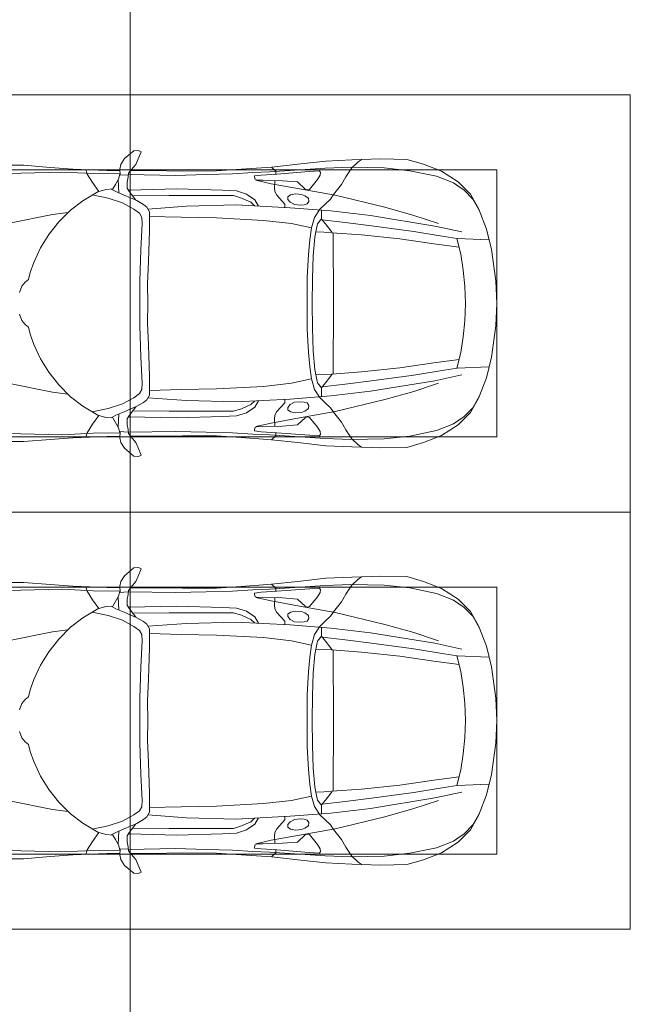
# Model space of a CAD drawing. Header units: millimetres. Extents: x -32229 to 169101, y -13689 to 125138.
# Tile 128 of 256: x 27272 to 30935, y 104150 to 110050. Entities that reach past the tile are written whole.
import ezdxf

# ---------------------------------------------------------------- set-up
doc = ezdxf.new("R2010")
doc.units = ezdxf.units.MM
for name, color, linetype, lineweight in [('A-DETL-GENF-OTLN', 7, 'Continuous', 18), ('A-FLOR-____-OTLN', 7, 'Continuous', 18), ('C-PRKG-____-OTLN', 7, 'Continuous', 18)]:
    doc.layers.add(name, color=color, linetype=linetype, lineweight=lineweight)

# ---------------------------------------------------------------- blocks, each defined once
blk = doc.blocks.new('АР_Машиноместо - 4900x2400_М__5300х2500_-3113489--01 ЭМ')
at = {"layer": 'A-DETL-GENF-OTLN', "color": 253, "lineweight": 13, "true_color": 0xaaaaaa}
for p, q in [((1114.6, 4493), (927, 4466.6)), ((1250, 4500), (1114.6, 4493)), ((1250, 4500), (1385.4, 4493)), ((1385.4, 4493), (1573, 4466.6)), ((804.4, 4436.7), (686, 4391.6)), ((927, 4466.6), (804.4, 4436.7)), ((861.2, 4260.3), (869.3, 4451.1)), ((1573, 4466.6), (1695.6, 4436.7)), ((1638.8, 4260.3), (1630.7, 4451.1)), ((1695.6, 4436.7), (1814, 4391.6)), ((686, 4391.6), (596.3, 4340.6)), ((1814, 4391.6), (1903.7, 4340.6)), ((596.3, 4340.6), (522.5, 4267.9)), ((1250, 4312), (1146, 4306.7)), ((1250, 4312), (1354, 4306.7)), ((1903.7, 4340.6), (1977.5, 4267.9)), ((522.5, 4267.9), (458.6, 4167)), ((955.5, 4283.9), (861, 4259.4)), ((914, 4272.5), (893.6, 4121.6)), ((1050.4, 4297.3), (955.5, 4283.9)), ((1146, 4306.7), (1050.4, 4297.3)), ((1354, 4306.7), (1449.6, 4297.3)), ((1449.6, 4297.3), (1544.5, 4283.9)), ((1544.5, 4283.9), (1639, 4259.4)), ((1586, 4272.5), (1606.4, 4121.6)), ((1977.5, 4267.9), (2041.4, 4167)), ((458.6, 4167), (416.4, 4059.2)), ((2041.4, 4167), (2083.6, 4059.2)), ((893.6, 4121.6), (863.9, 3917.5)), ((1606.4, 4121.6), (1636.1, 3917.5)), ((416.4, 4059.2), (387.4, 3958.4)), ((2083.6, 4059.2), (2112.6, 3958.4)), ((387.4, 3958.4), (384, 3802.9)), ((2112.6, 3958.4), (2116, 3802.9)), ((863.9, 3917.5), (840.1, 3687.8)), ((1636.1, 3917.5), (1659.9, 3687.8)), ((384, 3802.9), (390.2, 3630)), ((2116, 3802.9), (2109.8, 3630)), ((403.8, 3665.5), (388.1, 3688.4)), ((438.6, 3629.8), (403.8, 3665.5)), ((840.1, 3687.8), (826.6, 3509.6)), ((1659.9, 3687.8), (1673.4, 3509.6)), ((2061.4, 3629.8), (2096.2, 3665.5)), ((2096.2, 3665.5), (2111.9, 3688.4)), ((390.2, 3630), (397.1, 3474.2)), ((491.4, 3594.2), (438.6, 3629.8)), ((2008.6, 3594.2), (2061.4, 3629.8)), ((2109.8, 3630), (2102.9, 3474.2)), ((537.9, 3567), (491.4, 3594.2)), ((598.3, 3518.6), (537.9, 3567)), ((1901.7, 3518.6), (1962.1, 3567)), ((1962.1, 3567), (2008.6, 3594.2)), ((624.9, 3501.2), (598.3, 3518.6)), ((654.7, 3470.4), (624.9, 3501.2)), ((676.4, 3260.1), (695.7, 3502.8)), ((773.2, 3472.4), (825.6, 3512.1)), ((825.6, 3512.1), (821, 3413)), ((1250, 3520.1), (827.2, 3517.2)), ((1250, 3520.1), (1672.8, 3517.2)), ((1674.4, 3512.1), (1679, 3413)), ((1726.8, 3472.4), (1674.4, 3512.1)), ((1823.6, 3260.1), (1804.3, 3502.8)), ((1845.3, 3470.4), (1875.1, 3501.2)), ((1875.1, 3501.2), (1901.7, 3518.6)), ((397.1, 3474.2), (415.7, 3305.9)), ((456.6, 3434.5), (466.2, 3441.1)), ((462.2, 3347.3), (456.6, 3434.5)), ((466.2, 3441.1), (481.5, 3439.1)), ((481.5, 3439.1), (508, 3422.8)), ((508, 3422.8), (566.8, 3375.1)), ((690.2, 3433.7), (654.7, 3470.4)), ((744.1, 3447.2), (691.3, 3447.2)), ((773, 3424.2), (744.1, 3447.2)), ((744.3, 3447), (773.2, 3472.4)), ((811.1, 3414.8), (773, 3424.2)), ((1688.9, 3414.8), (1727, 3424.2)), ((1755.7, 3447), (1726.8, 3472.4)), ((1727, 3424.2), (1755.7, 3447)), ((1755.7, 3447.2), (1808.7, 3447.2)), ((1809.8, 3433.7), (1845.3, 3470.4)), ((1992, 3422.8), (1933.2, 3375.1)), ((2018.5, 3439.1), (1992, 3422.8)), ((2033.8, 3441.1), (2018.5, 3439.1)), ((2043.4, 3434.5), (2033.8, 3441.1)), ((2037.8, 3347.3), (2043.4, 3434.5)), ((2102.9, 3474.2), (2084.3, 3305.9)), ((566.8, 3375.1), (569.7, 3360.7)), ((605.2, 3346.8), (620, 3369.3)), ((620, 3369.3), (638.7, 3372.5)), ((638.7, 3372.5), (654.1, 3360.7)), ((853.3, 3407.2), (811.1, 3414.8)), ((965.3, 3397.8), (853.3, 3407.2)), ((1102.5, 3394.3), (965.3, 3397.8)), ((1250, 3391.3), (1102.5, 3394.3)), ((1250, 3391.3), (1397.5, 3394.3)), ((1397.5, 3394.3), (1534.7, 3397.8)), ((1534.7, 3397.8), (1646.7, 3407.2)), ((1646.7, 3407.2), (1688.9, 3414.8)), ((1861.3, 3372.5), (1845.9, 3360.7)), ((1880, 3369.3), (1861.3, 3372.5)), ((1894.8, 3346.8), (1880, 3369.3)), ((1933.2, 3375.1), (1930.3, 3360.7)), ((415.7, 3305.9), (432.8, 3149.3)), ((474.8, 3179.9), (462.2, 3347.3)), ((564.6, 3349.7), (522.2, 3303.2)), ((569.7, 3360.7), (564.6, 3349.7)), ((593.6, 3292.5), (597.1, 3327.4)), ((597.1, 3327.4), (605.2, 3346.8)), ((654.1, 3360.7), (658.7, 3344.5)), ((661.1, 3321.2), (657.2, 3286.3)), ((658.7, 3344.5), (661.1, 3321.2)), ((1841.3, 3344.5), (1838.9, 3321.2)), ((1838.9, 3321.2), (1842.8, 3286.3)), ((1845.9, 3360.7), (1841.3, 3344.5)), ((1902.9, 3327.4), (1894.8, 3346.8)), ((1906.4, 3292.5), (1902.9, 3327.4)), ((1930.3, 3360.7), (1935.4, 3349.7)), ((1935.4, 3349.7), (1977.8, 3303.2)), ((2025.2, 3179.9), (2037.8, 3347.3)), ((2084.3, 3305.9), (2067.1, 3148.3)), ((522.2, 3303.2), (515.3, 3213.7)), ((599.8, 3262.3), (593.6, 3292.5)), ((612.1, 3245.7), (599.8, 3262.3)), ((626.8, 3246.1), (612.1, 3245.7)), ((643.2, 3259.9), (626.8, 3246.1)), ((657.2, 3286.3), (643.2, 3259.9)), ((659.3, 2936), (676.4, 3260.1)), ((1840.7, 2936), (1823.6, 3260.1)), ((1842.8, 3286.3), (1856.8, 3259.9)), ((1856.8, 3259.9), (1873.2, 3246.1)), ((1873.2, 3246.1), (1887.9, 3245.7)), ((1887.9, 3245.7), (1900.2, 3262.3)), ((1900.2, 3262.3), (1906.4, 3292.5)), ((1977.8, 3303.2), (1984.7, 3213.7)), ((515.3, 3213.7), (510.9, 3094.6)), ((654.5, 3228.1), (601.7, 3179.4)), ((674.6, 3227.6), (654.5, 3228.1)), ((1825.4, 3227.6), (1845.5, 3228.1)), ((1845.5, 3228.1), (1898.3, 3179.4)), ((1984.7, 3213.7), (1989.1, 3094.6)), ((432.8, 3149.3), (446, 2964.8)), ((456.9, 3174.2), (432.9, 3148.3)), ((475.2, 3173.5), (456.9, 3174.2)), ((480.8, 3085), (474.8, 3179.9)), ((558.4, 3165.4), (513.6, 3168)), ((579.5, 3167.7), (558.4, 3165.4)), ((601.7, 3179.4), (579.5, 3167.7)), ((1898.3, 3179.4), (1920.5, 3167.7)), ((1920.5, 3167.7), (1941.6, 3165.4)), ((1941.6, 3165.4), (1986.4, 3168)), ((2019.2, 3085), (2025.2, 3179.9)), ((2024.8, 3173.5), (2043.1, 3174.2)), ((2043.1, 3174.2), (2067.1, 3148.3)), ((2067.2, 3149.3), (2054, 2964.8)), ((485.6, 3046.1), (480.8, 3085)), ((510.9, 3094.6), (512.2, 3061.4)), ((1989.1, 3094.6), (1987.8, 3061.4)), ((2014.4, 3046.1), (2019.2, 3085)), ((504.5, 3046.6), (485.6, 3046.1)), ((512.2, 3061.4), (504.5, 3046.6)), ((643.6, 3024.6), (618.7, 2966.7)), ((665.1, 3046.1), (643.6, 3024.6)), ((1834.9, 3046.1), (1856.4, 3024.6)), ((1856.4, 3024.6), (1881.3, 2966.7)), ((1987.8, 3061.4), (1995.5, 3046.6)), ((1995.5, 3046.6), (2014.4, 3046.1)), ((446, 2964.8), (456.1, 2818.3)), ((618.7, 2966.7), (604.4, 2919.4)), ((1881.3, 2966.7), (1895.6, 2919.4)), ((2054, 2964.8), (2043.9, 2818.3)), ((604.4, 2919.4), (604.4, 2850.8)), ((667.8, 2638.3), (659.3, 2936)), ((1832.2, 2638.3), (1840.7, 2936)), ((1895.6, 2919.4), (1895.6, 2850.8)), ((604.4, 2850.8), (603.5, 2534.3)), ((1895.6, 2850.8), (1896.5, 2534.3)), ((456.1, 2818.3), (456.8, 2613.6)), ((2043.9, 2818.3), (2043.2, 2613.6)), ((456.8, 2613.6), (454.5, 2423.6)), ((684.8, 2406.5), (667.8, 2638.3)), ((1815.2, 2406.5), (1832.2, 2638.3)), ((2043.2, 2613.6), (2045.5, 2423.6)), ((603.5, 2534.3), (606.1, 2314.9)), ((1896.5, 2534.3), (1893.9, 2314.9)), ((454.5, 2423.6), (456, 2301.1)), ((2045.5, 2423.6), (2044, 2301.1)), ((341.2, 2366.2), (333.1, 2350.6)), ((384.4, 2347.9), (341.2, 2366.2)), ((656.7, 2380.3), (633.8, 2340.5)), ((672.8, 2399.7), (656.7, 2380.3)), ((700.6, 2415.4), (672.8, 2399.7)), ((813.8, 2416.7), (700.6, 2415.4)), ((734.3, 2368.8), (710, 2355.4)), ((772.7, 2371.5), (734.3, 2368.8)), ((929.1, 2364.1), (772.7, 2371.5)), ((999.2, 2409.3), (813.8, 2416.7)), ((1115.2, 2358.7), (929.1, 2364.1)), ((1132.7, 2404.6), (999.2, 2409.3)), ((1250, 2406.6), (1132.7, 2404.6)), ((1250, 2406.6), (1367.3, 2404.6)), ((1367.3, 2404.6), (1500.8, 2409.3)), ((1384.8, 2358.7), (1570.9, 2364.1)), ((1500.8, 2409.3), (1686.2, 2416.7)), ((1570.9, 2364.1), (1727.3, 2371.5)), ((1686.2, 2416.7), (1799.4, 2415.4)), ((1727.3, 2371.5), (1765.7, 2368.8)), ((1765.7, 2368.8), (1790, 2355.4)), ((1799.4, 2415.4), (1827.2, 2399.7)), ((1827.2, 2399.7), (1843.3, 2380.3)), ((1843.3, 2380.3), (1866.2, 2340.5)), ((2115.6, 2347.9), (2158.8, 2366.2)), ((2158.8, 2366.2), (2166.9, 2350.6)), ((333.1, 2350.6), (335.2, 2322.3)), ((335.2, 2322.3), (381.7, 2266.4)), ((417.4, 2333.8), (384.4, 2347.9)), ((449.8, 2306.1), (417.4, 2333.8)), ((470, 2290), (449.8, 2306.1)), ((630.6, 2332.9), (580.6, 2296)), ((633.8, 2340.5), (600.8, 2263)), ((685.1, 2322.3), (647.3, 2254.2)), ((710, 2355.4), (685.1, 2322.3)), ((1250, 2357.8), (1115.2, 2358.7)), ((1250, 2357.8), (1384.8, 2358.7)), ((1790, 2355.4), (1814.9, 2322.3)), ((1814.9, 2322.3), (1852.7, 2254.2)), ((1866.2, 2340.5), (1899.2, 2263)), ((1869.4, 2332.9), (1919.4, 2296)), ((2030, 2290), (2050.2, 2306.1)), ((2050.2, 2306.1), (2082.6, 2333.8)), ((2082.6, 2333.8), (2115.6, 2347.9)), ((2164.8, 2322.3), (2118.3, 2266.4)), ((2166.9, 2350.6), (2164.8, 2322.3)), ((381.7, 2266.4), (417.4, 2243.4)), ((417.4, 2243.4), (445.1, 2238.7)), ((493.6, 2288.6), (470, 2290)), ((482, 2235.6), (479.1, 2288.7)), ((523.3, 2281.2), (493.6, 2288.6)), ((559, 2282.6), (523.3, 2281.2)), ((580.6, 2296), (559, 2282.6)), ((600.8, 2263), (579.9, 2213.8)), ((647.3, 2254.2), (619.7, 2168.6)), ((1852.7, 2254.2), (1880.3, 2168.6)), ((1899.2, 2263), (1920.1, 2213.8)), ((1919.4, 2296), (1941, 2282.6)), ((1941, 2282.6), (1976.7, 2281.2)), ((1976.7, 2281.2), (2006.4, 2288.6)), ((2006.4, 2288.6), (2030, 2290)), ((2018, 2235.6), (2020.9, 2288.7)), ((2082.6, 2243.4), (2054.9, 2238.7)), ((2118.3, 2266.4), (2082.6, 2243.4)), ((445.1, 2238.7), (481.8, 2239.5)), ((453, 2159.1), (455, 2238.9)), ((505.1, 2230), (467.5, 2239.2)), ((536.7, 2211.8), (505.1, 2230)), ((586.6, 2231.3), (510.1, 2227.1)), ((564.3, 2195.4), (536.7, 2211.8)), ((567.1, 2153.8), (564.3, 2195.4)), ((579.9, 2213.8), (564.9, 2186.5)), ((1913.4, 2231.3), (1989.9, 2227.1)), ((1920.1, 2213.8), (1935.1, 2186.5)), ((1932.9, 2153.8), (1935.7, 2195.4)), ((1935.7, 2195.4), (1963.3, 2211.8)), ((1963.3, 2211.8), (1994.9, 2230)), ((1994.9, 2230), (2032.5, 2239.2)), ((2054.9, 2238.7), (2018.2, 2239.5)), ((2047, 2159.1), (2045, 2238.9)), ((444.9, 1956.8), (453, 2159.1)), ((580.7, 2105.7), (567.1, 2153.8)), ((619.7, 2168.6), (600.3, 2072.7)), ((1880.3, 2168.6), (1899.7, 2072.7)), ((1919.3, 2105.7), (1932.9, 2153.8)), ((2055.1, 1956.8), (2047, 2159.1)), ((525.5, 2074.6), (475.1, 2041)), ((578.8, 2112.6), (525.5, 2074.6)), ((634.6, 2015), (580.7, 2105.7)), ((1865.4, 2015), (1919.3, 2105.7)), ((1921.2, 2112.6), (1974.5, 2074.6)), ((1974.5, 2074.6), (2024.9, 2041)), ((475.1, 2041), (447.5, 2034.4)), ((690.7, 1941.6), (634.6, 2015)), ((1809.3, 1941.6), (1865.4, 2015)), ((2024.9, 2041), (2052.5, 2034.4)), ((434.8, 1820.7), (444.9, 1956.8)), ((2065.2, 1820.7), (2055.1, 1956.8)), ((761.1, 1871.7), (690.7, 1941.6)), ((718.3, 1834.2), (705.7, 1926.7)), ((1738.9, 1871.7), (1809.3, 1941.6)), ((1781.7, 1834.2), (1794.3, 1926.7)), ((770, 1576.5), (718.3, 1834.2)), ((837.5, 1812.1), (761.1, 1871.7)), ((1662.5, 1812.1), (1738.9, 1871.7)), ((1730, 1576.5), (1781.7, 1834.2)), ((422, 1662.9), (434.8, 1820.7)), ((917, 1761.1), (837.5, 1812.1)), ((1583, 1761.1), (1662.5, 1812.1)), ((2078, 1662.9), (2065.2, 1820.7)), ((1004.2, 1721.4), (917, 1761.1)), ((1064.9, 1700.5), (1004.2, 1721.4)), ((1435.1, 1700.5), (1495.8, 1721.4)), ((1495.8, 1721.4), (1583, 1761.1)), ((422, 1534.1), (422, 1662.9)), ((1107.2, 1689.8), (1064.9, 1700.5)), ((1123.5, 1670.9), (1107.2, 1689.8)), ((1147.5, 1650.5), (1123.5, 1670.9)), ((1352.5, 1650.5), (1376.5, 1670.9)), ((1376.5, 1670.9), (1392.8, 1689.8)), ((1392.8, 1689.8), (1435.1, 1700.5)), ((2078, 1534.1), (2078, 1662.9)), ((1184.7, 1635.7), (1147.5, 1650.5)), ((1315.3, 1635.7), (1352.5, 1650.5))]:
    blk.add_line(p, q, dxfattribs=at)
at = {"layer": 'A-DETL-GENF-OTLN', "color": 254, "lineweight": 13, "true_color": 0xd4d4d4}
for p, q in [((696.3, 4395.8), (625, 4354.8)), ((1803.7, 4395.8), (1875, 4354.8)), ((625, 4354.8), (571.5, 4303.1)), ((1875, 4354.8), (1928.5, 4303.1)), ((571.5, 4303.1), (527.8, 4239.8)), ((786.9, 4128.3), (821.1, 4289.8)), ((849, 4182.8), (861.2, 4260.3)), ((1651, 4182.8), (1638.8, 4260.3)), ((1713.1, 4128.3), (1678.9, 4289.8)), ((1928.5, 4303.1), (1972.2, 4239.8)), ((527.8, 4239.8), (488.6, 4138.1)), ((1972.2, 4239.8), (2011.4, 4138.1)), ((488.6, 4138.1), (454.7, 3976.8)), ((722.7, 4001.8), (771.7, 4149.8)), ((819.4, 4000.8), (849, 4182.8)), ((1680.6, 4000.8), (1651, 4182.8)), ((1777.3, 4001.8), (1728.3, 4149.8)), ((2011.4, 4138.1), (2045.3, 3976.8)), ((723.2, 3741.5), (786.9, 4128.3)), ((1776.8, 3741.5), (1713.1, 4128.3)), ((454.7, 3976.8), (438.6, 3823.4)), ((673.6, 3827.1), (722.7, 4001.8)), ((785.7, 3746.6), (819.4, 4000.8)), ((1714.3, 3746.6), (1680.6, 4000.8)), ((1826.4, 3827.1), (1777.3, 4001.8)), ((2045.3, 3976.8), (2061.4, 3823.4)), ((438.6, 3823.4), (434.2, 3623.7)), ((602.3, 3530.2), (673.6, 3827.1)), ((1897.7, 3530.2), (1826.4, 3827.1)), ((2061.4, 3823.4), (2065.8, 3623.7)), ((695.7, 3502.8), (723.2, 3741.5)), ((765.5, 3589.1), (785.7, 3746.6)), ((1734.5, 3589.1), (1714.3, 3746.6)), ((1804.3, 3502.8), (1776.8, 3741.5)), ((434.2, 3623.7), (439.5, 3468.5)), ((2065.8, 3623.7), (2060.5, 3468.5)), ((749.1, 3450.8), (765.5, 3589.1)), ((1750.9, 3450.8), (1734.5, 3589.1)), ((564, 3316.2), (602.3, 3530.2)), ((1936, 3316.2), (1897.7, 3530.2)), ((439.5, 3468.5), (462, 3136.6)), ((734.6, 3405.8), (688.5, 3435.5)), ((1765.4, 3405.8), (1811.5, 3435.5)), ((2060.5, 3468.5), (2038, 3136.6)), ((797.1, 3388.2), (734.6, 3405.8)), ((771.7, 3268.5), (797.1, 3388.2)), ((870, 3377.1), (797.1, 3388.2)), ((957.1, 3368.9), (870, 3377.1)), ((1093.5, 3360.7), (957.1, 3368.9)), ((1406.5, 3360.7), (1542.9, 3368.9)), ((1542.9, 3368.9), (1630, 3377.1)), ((1630, 3377.1), (1702.9, 3388.2)), ((1702.9, 3388.2), (1765.4, 3405.8)), ((1728.3, 3268.5), (1702.9, 3388.2)), ((532.7, 3145.9), (564, 3316.2)), ((1250, 3360.7), (1093.5, 3360.7)), ((1250, 3360.7), (1406.5, 3360.7)), ((1967.3, 3145.9), (1936, 3316.2)), ((752.8, 3099), (771.7, 3268.5)), ((1747.2, 3099), (1728.3, 3268.5)), ((462, 3136.6), (466.3, 3036.3)), ((512.5, 3053.2), (532.7, 3145.9)), ((1987.5, 3053.2), (1967.3, 3145.9)), ((2038, 3136.6), (2033.7, 3036.3)), ((629, 3048.1), (666.7, 3069.7)), ((737.8, 2818.3), (752.8, 3099)), ((1762.2, 2818.3), (1747.2, 3099)), ((1871, 3048.1), (1833.3, 3069.7)), ((466.3, 3036.3), (473.9, 2913.7)), ((595.2, 2997.9), (629, 3048.1)), ((1904.8, 2997.9), (1871, 3048.1)), ((2033.7, 3036.3), (2026.1, 2913.7)), ((575.7, 2937.4), (595.2, 2997.9)), ((1924.3, 2937.4), (1904.8, 2997.9)), ((473.9, 2913.7), (477.8, 2754.7)), ((571.6, 2853.3), (575.7, 2937.4)), ((1928.4, 2853.3), (1924.3, 2937.4)), ((2026.1, 2913.7), (2022.2, 2754.7)), ((564.4, 2580.5), (571.6, 2853.3)), ((1935.6, 2580.5), (1928.4, 2853.3)), ((733.8, 2606.7), (737.8, 2818.3)), ((1766.2, 2606.7), (1762.2, 2818.3)), ((477.8, 2754.7), (483.3, 2571.4)), ((2022.2, 2754.7), (2016.7, 2571.4)), ((728.4, 2415.7), (733.8, 2606.7)), ((1771.6, 2415.7), (1766.2, 2606.7)), ((483.3, 2571.4), (478, 2290)), ((570.6, 2291.4), (564.4, 2580.5)), ((1929.4, 2291.4), (1935.6, 2580.5)), ((2016.7, 2571.4), (2022, 2290)), ((471.8, 2077.7), (474.5, 2239.3)), ((2028.2, 2077.7), (2025.5, 2239.3)), ((462.8, 1889.5), (471.8, 2077.7)), ((2037.2, 1889.5), (2028.2, 2077.7)), ((470.9, 1561.4), (462.8, 1889.5)), ((2029.1, 1561.4), (2037.2, 1889.5))]:
    blk.add_line(p, q, dxfattribs=at)
at = {"layer": 'C-PRKG-____-OTLN', "color": 253, "lineweight": 13, "true_color": 0xaaaaaa}
for p, q in [((2500, 5300), (0, 5300)), ((0, 0), (0, 5300)), ((2500, 0), (2500, 5300)), ((450, 4500), (2050, 4500)), ((450, 800), (450, 4500)), ((2050, 800), (2050, 4500))]:
    blk.add_line(p, q, dxfattribs=at)
blk = doc.blocks.new('АР_Машиноместо - 4900x2400_М__5300х2500_-V47--01 ЭМ')
at = {"layer": 'A-DETL-GENF-OTLN', "color": 253, "lineweight": 13, "true_color": 0xaaaaaa}
for p, q in [((422, -1534.1), (422, -1662.9)), ((770, -1576.5), (718.3, -1834.2)), ((1730, -1576.5), (1781.7, -1834.2)), ((2078, -1534.1), (2078, -1662.9)), ((1147.5, -1650.5), (1123.5, -1670.9)), ((1184.7, -1635.7), (1147.5, -1650.5)), ((1315.3, -1635.7), (1352.5, -1650.5)), ((1352.5, -1650.5), (1376.5, -1670.9)), ((422, -1662.9), (434.8, -1820.7)), ((1064.9, -1700.5), (1004.2, -1721.4)), ((1107.2, -1689.8), (1064.9, -1700.5)), ((1123.5, -1670.9), (1107.2, -1689.8)), ((1376.5, -1670.9), (1392.8, -1689.8)), ((1392.8, -1689.8), (1435.1, -1700.5)), ((1435.1, -1700.5), (1495.8, -1721.4)), ((2078, -1662.9), (2065.2, -1820.7)), ((917, -1761.1), (837.5, -1812.1)), ((1004.2, -1721.4), (917, -1761.1)), ((1495.8, -1721.4), (1583, -1761.1)), ((1583, -1761.1), (1662.5, -1812.1)), ((434.8, -1820.7), (444.9, -1956.8)), ((837.5, -1812.1), (761.1, -1871.7)), ((1662.5, -1812.1), (1738.9, -1871.7)), ((2065.2, -1820.7), (2055.1, -1956.8)), ((761.1, -1871.7), (690.7, -1941.6)), ((718.3, -1834.2), (705.7, -1926.7)), ((1738.9, -1871.7), (1809.3, -1941.6)), ((1781.7, -1834.2), (1794.3, -1926.7)), ((690.7, -1941.6), (634.6, -2015)), ((1809.3, -1941.6), (1865.4, -2015)), ((444.9, -1956.8), (453, -2159.1)), ((2055.1, -1956.8), (2047, -2159.1)), ((475.1, -2041), (447.5, -2034.4)), ((525.5, -2074.6), (475.1, -2041)), ((634.6, -2015), (580.7, -2105.7)), ((1865.4, -2015), (1919.3, -2105.7)), ((1974.5, -2074.6), (2024.9, -2041)), ((2024.9, -2041), (2052.5, -2034.4)), ((578.8, -2112.6), (525.5, -2074.6)), ((580.7, -2105.7), (567.1, -2153.8)), ((619.7, -2168.6), (600.3, -2072.7)), ((1880.3, -2168.6), (1899.7, -2072.7)), ((1919.3, -2105.7), (1932.9, -2153.8)), ((1921.2, -2112.6), (1974.5, -2074.6)), ((453, -2159.1), (455, -2238.9)), ((567.1, -2153.8), (564.3, -2195.4)), ((647.3, -2254.2), (619.7, -2168.6)), ((1852.7, -2254.2), (1880.3, -2168.6)), ((1932.9, -2153.8), (1935.7, -2195.4)), ((2047, -2159.1), (2045, -2238.9)), ((417.4, -2243.4), (445.1, -2238.7)), ((445.1, -2238.7), (481.8, -2239.5)), ((505.1, -2230), (467.5, -2239.2)), ((482, -2235.6), (479.1, -2288.7)), ((536.7, -2211.8), (505.1, -2230)), ((586.6, -2231.3), (510.1, -2227.1)), ((564.3, -2195.4), (536.7, -2211.8)), ((579.9, -2213.8), (564.9, -2186.5)), ((600.8, -2263), (579.9, -2213.8)), ((1899.2, -2263), (1920.1, -2213.8)), ((1913.4, -2231.3), (1989.9, -2227.1)), ((1920.1, -2213.8), (1935.1, -2186.5)), ((1935.7, -2195.4), (1963.3, -2211.8)), ((1963.3, -2211.8), (1994.9, -2230)), ((1994.9, -2230), (2032.5, -2239.2)), ((2018, -2235.6), (2020.9, -2288.7)), ((2054.9, -2238.7), (2018.2, -2239.5)), ((2082.6, -2243.4), (2054.9, -2238.7)), ((335.2, -2322.3), (381.7, -2266.4)), ((381.7, -2266.4), (417.4, -2243.4)), ((470, -2290), (449.8, -2306.1)), ((493.6, -2288.6), (470, -2290)), ((523.3, -2281.2), (493.6, -2288.6)), ((559, -2282.6), (523.3, -2281.2)), ((580.6, -2296), (559, -2282.6)), ((630.6, -2332.9), (580.6, -2296)), ((633.8, -2340.5), (600.8, -2263)), ((685.1, -2322.3), (647.3, -2254.2)), ((1814.9, -2322.3), (1852.7, -2254.2)), ((1866.2, -2340.5), (1899.2, -2263)), ((1869.4, -2332.9), (1919.4, -2296)), ((1919.4, -2296), (1941, -2282.6)), ((1941, -2282.6), (1976.7, -2281.2)), ((1976.7, -2281.2), (2006.4, -2288.6)), ((2006.4, -2288.6), (2030, -2290)), ((2030, -2290), (2050.2, -2306.1)), ((2118.3, -2266.4), (2082.6, -2243.4)), ((2164.8, -2322.3), (2118.3, -2266.4)), ((333.1, -2350.6), (335.2, -2322.3)), ((341.2, -2366.2), (333.1, -2350.6)), ((384.4, -2347.9), (341.2, -2366.2)), ((417.4, -2333.8), (384.4, -2347.9)), ((449.8, -2306.1), (417.4, -2333.8)), ((454.5, -2423.6), (456, -2301.1)), ((603.5, -2534.3), (606.1, -2314.9)), ((656.7, -2380.3), (633.8, -2340.5)), ((710, -2355.4), (685.1, -2322.3)), ((734.3, -2368.8), (710, -2355.4)), ((1115.2, -2358.7), (929.1, -2364.1)), ((1250, -2357.8), (1115.2, -2358.7)), ((1250, -2357.8), (1384.8, -2358.7)), ((1384.8, -2358.7), (1570.9, -2364.1)), ((1765.7, -2368.8), (1790, -2355.4)), ((1790, -2355.4), (1814.9, -2322.3)), ((1843.3, -2380.3), (1866.2, -2340.5)), ((1896.5, -2534.3), (1893.9, -2314.9)), ((2045.5, -2423.6), (2044, -2301.1)), ((2050.2, -2306.1), (2082.6, -2333.8)), ((2082.6, -2333.8), (2115.6, -2347.9)), ((2115.6, -2347.9), (2158.8, -2366.2)), ((2158.8, -2366.2), (2166.9, -2350.6)), ((2166.9, -2350.6), (2164.8, -2322.3)), ((672.8, -2399.7), (656.7, -2380.3)), ((684.8, -2406.5), (667.8, -2638.3)), ((700.6, -2415.4), (672.8, -2399.7)), ((813.8, -2416.7), (700.6, -2415.4)), ((772.7, -2371.5), (734.3, -2368.8)), ((929.1, -2364.1), (772.7, -2371.5)), ((999.2, -2409.3), (813.8, -2416.7)), ((1132.7, -2404.6), (999.2, -2409.3)), ((1250, -2406.6), (1132.7, -2404.6)), ((1250, -2406.6), (1367.3, -2404.6)), ((1367.3, -2404.6), (1500.8, -2409.3)), ((1500.8, -2409.3), (1686.2, -2416.7)), ((1570.9, -2364.1), (1727.3, -2371.5)), ((1686.2, -2416.7), (1799.4, -2415.4)), ((1727.3, -2371.5), (1765.7, -2368.8)), ((1799.4, -2415.4), (1827.2, -2399.7)), ((1815.2, -2406.5), (1832.2, -2638.3)), ((1827.2, -2399.7), (1843.3, -2380.3)), ((456.8, -2613.6), (454.5, -2423.6)), ((2043.2, -2613.6), (2045.5, -2423.6)), ((604.4, -2850.8), (603.5, -2534.3)), ((1895.6, -2850.8), (1896.5, -2534.3)), ((456.1, -2818.3), (456.8, -2613.6)), ((667.8, -2638.3), (659.3, -2936)), ((1832.2, -2638.3), (1840.7, -2936)), ((2043.9, -2818.3), (2043.2, -2613.6)), ((446, -2964.8), (456.1, -2818.3)), ((2054, -2964.8), (2043.9, -2818.3)), ((604.4, -2919.4), (604.4, -2850.8)), ((1895.6, -2919.4), (1895.6, -2850.8)), ((618.7, -2966.7), (604.4, -2919.4)), ((659.3, -2936), (676.4, -3260.1)), ((1840.7, -2936), (1823.6, -3260.1)), ((1881.3, -2966.7), (1895.6, -2919.4)), ((432.8, -3149.3), (446, -2964.8)), ((643.6, -3024.6), (618.7, -2966.7)), ((1856.4, -3024.6), (1881.3, -2966.7)), ((2067.2, -3149.3), (2054, -2964.8)), ((485.6, -3046.1), (480.8, -3085)), ((504.5, -3046.6), (485.6, -3046.1)), ((512.2, -3061.4), (504.5, -3046.6)), ((510.9, -3094.6), (512.2, -3061.4)), ((665.1, -3046.1), (643.6, -3024.6)), ((1834.9, -3046.1), (1856.4, -3024.6)), ((1987.8, -3061.4), (1995.5, -3046.6)), ((1989.1, -3094.6), (1987.8, -3061.4)), ((1995.5, -3046.6), (2014.4, -3046.1)), ((2014.4, -3046.1), (2019.2, -3085)), ((480.8, -3085), (474.8, -3179.9)), ((515.3, -3213.7), (510.9, -3094.6)), ((1984.7, -3213.7), (1989.1, -3094.6)), ((2019.2, -3085), (2025.2, -3179.9)), ((415.7, -3305.9), (432.8, -3149.3)), ((456.9, -3174.2), (432.9, -3148.3)), ((475.2, -3173.5), (456.9, -3174.2)), ((474.8, -3179.9), (462.2, -3347.3)), ((558.4, -3165.4), (513.6, -3168)), ((579.5, -3167.7), (558.4, -3165.4)), ((601.7, -3179.4), (579.5, -3167.7)), ((654.5, -3228.1), (601.7, -3179.4)), ((1845.5, -3228.1), (1898.3, -3179.4)), ((1898.3, -3179.4), (1920.5, -3167.7)), ((1920.5, -3167.7), (1941.6, -3165.4)), ((1941.6, -3165.4), (1986.4, -3168)), ((2024.8, -3173.5), (2043.1, -3174.2)), ((2025.2, -3179.9), (2037.8, -3347.3)), ((2043.1, -3174.2), (2067.1, -3148.3)), ((2084.3, -3305.9), (2067.1, -3148.3)), ((522.2, -3303.2), (515.3, -3213.7)), ((674.6, -3227.6), (654.5, -3228.1)), ((1825.4, -3227.6), (1845.5, -3228.1)), ((1977.8, -3303.2), (1984.7, -3213.7)), ((564.6, -3349.7), (522.2, -3303.2)), ((599.8, -3262.3), (593.6, -3292.5)), ((593.6, -3292.5), (597.1, -3327.4)), ((612.1, -3245.7), (599.8, -3262.3)), ((626.8, -3246.1), (612.1, -3245.7)), ((643.2, -3259.9), (626.8, -3246.1)), ((657.2, -3286.3), (643.2, -3259.9)), ((661.1, -3321.2), (657.2, -3286.3)), ((676.4, -3260.1), (695.7, -3502.8)), ((1823.6, -3260.1), (1804.3, -3502.8)), ((1838.9, -3321.2), (1842.8, -3286.3)), ((1842.8, -3286.3), (1856.8, -3259.9)), ((1856.8, -3259.9), (1873.2, -3246.1)), ((1873.2, -3246.1), (1887.9, -3245.7)), ((1887.9, -3245.7), (1900.2, -3262.3)), ((1900.2, -3262.3), (1906.4, -3292.5)), ((1906.4, -3292.5), (1902.9, -3327.4)), ((1935.4, -3349.7), (1977.8, -3303.2)), ((397.1, -3474.2), (415.7, -3305.9)), ((462.2, -3347.3), (456.6, -3434.5)), ((569.7, -3360.7), (564.6, -3349.7)), ((566.8, -3375.1), (569.7, -3360.7)), ((597.1, -3327.4), (605.2, -3346.8)), ((605.2, -3346.8), (620, -3369.3)), ((638.7, -3372.5), (654.1, -3360.7)), ((654.1, -3360.7), (658.7, -3344.5)), ((658.7, -3344.5), (661.1, -3321.2)), ((1841.3, -3344.5), (1838.9, -3321.2)), ((1845.9, -3360.7), (1841.3, -3344.5)), ((1861.3, -3372.5), (1845.9, -3360.7)), ((1894.8, -3346.8), (1880, -3369.3)), ((1902.9, -3327.4), (1894.8, -3346.8)), ((1930.3, -3360.7), (1935.4, -3349.7)), ((1933.2, -3375.1), (1930.3, -3360.7)), ((2037.8, -3347.3), (2043.4, -3434.5)), ((2102.9, -3474.2), (2084.3, -3305.9)), ((508, -3422.8), (566.8, -3375.1)), ((620, -3369.3), (638.7, -3372.5)), ((811.1, -3414.8), (773, -3424.2)), ((853.3, -3407.2), (811.1, -3414.8)), ((825.6, -3512.1), (821, -3413)), ((965.3, -3397.8), (853.3, -3407.2)), ((1102.5, -3394.3), (965.3, -3397.8)), ((1250, -3391.3), (1102.5, -3394.3)), ((1250, -3391.3), (1397.5, -3394.3)), ((1397.5, -3394.3), (1534.7, -3397.8)), ((1534.7, -3397.8), (1646.7, -3407.2)), ((1646.7, -3407.2), (1688.9, -3414.8)), ((1674.4, -3512.1), (1679, -3413)), ((1688.9, -3414.8), (1727, -3424.2)), ((1880, -3369.3), (1861.3, -3372.5)), ((1992, -3422.8), (1933.2, -3375.1)), ((390.2, -3630), (397.1, -3474.2)), ((456.6, -3434.5), (466.2, -3441.1)), ((466.2, -3441.1), (481.5, -3439.1)), ((481.5, -3439.1), (508, -3422.8)), ((654.7, -3470.4), (624.9, -3501.2)), ((690.2, -3433.7), (654.7, -3470.4)), ((744.1, -3447.2), (691.3, -3447.2)), ((773, -3424.2), (744.1, -3447.2)), ((744.3, -3447), (773.2, -3472.4)), ((773.2, -3472.4), (825.6, -3512.1)), ((1726.8, -3472.4), (1674.4, -3512.1)), ((1755.7, -3447), (1726.8, -3472.4)), ((1727, -3424.2), (1755.7, -3447)), ((1755.7, -3447.2), (1808.7, -3447.2)), ((1809.8, -3433.7), (1845.3, -3470.4)), ((1845.3, -3470.4), (1875.1, -3501.2)), ((2018.5, -3439.1), (1992, -3422.8)), ((2033.8, -3441.1), (2018.5, -3439.1)), ((2043.4, -3434.5), (2033.8, -3441.1)), ((2109.8, -3630), (2102.9, -3474.2)), ((598.3, -3518.6), (537.9, -3567)), ((624.9, -3501.2), (598.3, -3518.6)), ((840.1, -3687.8), (826.6, -3509.6)), ((1250, -3520.1), (827.2, -3517.2)), ((1250, -3520.1), (1672.8, -3517.2)), ((1659.9, -3687.8), (1673.4, -3509.6)), ((1875.1, -3501.2), (1901.7, -3518.6)), ((1901.7, -3518.6), (1962.1, -3567)), ((491.4, -3594.2), (438.6, -3629.8)), ((537.9, -3567), (491.4, -3594.2)), ((1962.1, -3567), (2008.6, -3594.2)), ((2008.6, -3594.2), (2061.4, -3629.8)), ((384, -3802.9), (390.2, -3630)), ((438.6, -3629.8), (403.8, -3665.5)), ((2061.4, -3629.8), (2096.2, -3665.5)), ((2116, -3802.9), (2109.8, -3630)), ((403.8, -3665.5), (388.1, -3688.4)), ((863.9, -3917.5), (840.1, -3687.8)), ((1636.1, -3917.5), (1659.9, -3687.8)), ((2096.2, -3665.5), (2111.9, -3688.4)), ((387.4, -3958.4), (384, -3802.9)), ((2112.6, -3958.4), (2116, -3802.9)), ((893.6, -4121.6), (863.9, -3917.5)), ((1606.4, -4121.6), (1636.1, -3917.5)), ((416.4, -4059.2), (387.4, -3958.4)), ((2083.6, -4059.2), (2112.6, -3958.4)), ((458.6, -4167), (416.4, -4059.2)), ((2041.4, -4167), (2083.6, -4059.2)), ((914, -4272.5), (893.6, -4121.6)), ((1586, -4272.5), (1606.4, -4121.6)), ((522.5, -4267.9), (458.6, -4167)), ((1977.5, -4267.9), (2041.4, -4167)), ((596.3, -4340.6), (522.5, -4267.9)), ((955.5, -4283.9), (861, -4259.4)), ((861.2, -4260.3), (869.3, -4451.1)), ((1050.4, -4297.3), (955.5, -4283.9)), ((1146, -4306.7), (1050.4, -4297.3)), ((1250, -4312), (1146, -4306.7)), ((1250, -4312), (1354, -4306.7)), ((1354, -4306.7), (1449.6, -4297.3)), ((1449.6, -4297.3), (1544.5, -4283.9)), ((1544.5, -4283.9), (1639, -4259.4)), ((1638.8, -4260.3), (1630.7, -4451.1)), ((1903.7, -4340.6), (1977.5, -4267.9)), ((686, -4391.6), (596.3, -4340.6)), ((1814, -4391.6), (1903.7, -4340.6)), ((804.4, -4436.7), (686, -4391.6)), ((1695.6, -4436.7), (1814, -4391.6)), ((927, -4466.6), (804.4, -4436.7)), ((1114.6, -4493), (927, -4466.6)), ((1385.4, -4493), (1573, -4466.6)), ((1573, -4466.6), (1695.6, -4436.7)), ((1250, -4500), (1114.6, -4493)), ((1250, -4500), (1385.4, -4493))]:
    blk.add_line(p, q, dxfattribs=at)
at = {"layer": 'A-DETL-GENF-OTLN', "color": 254, "lineweight": 13, "true_color": 0xd4d4d4}
for p, q in [((470.9, -1561.4), (462.8, -1889.5)), ((2029.1, -1561.4), (2037.2, -1889.5)), ((462.8, -1889.5), (471.8, -2077.7)), ((2037.2, -1889.5), (2028.2, -2077.7)), ((471.8, -2077.7), (474.5, -2239.3)), ((2028.2, -2077.7), (2025.5, -2239.3)), ((483.3, -2571.4), (478, -2290)), ((570.6, -2291.4), (564.4, -2580.5)), ((1929.4, -2291.4), (1935.6, -2580.5)), ((2016.7, -2571.4), (2022, -2290)), ((728.4, -2415.7), (733.8, -2606.7)), ((1771.6, -2415.7), (1766.2, -2606.7)), ((477.8, -2754.7), (483.3, -2571.4)), ((564.4, -2580.5), (571.6, -2853.3)), ((1935.6, -2580.5), (1928.4, -2853.3)), ((2022.2, -2754.7), (2016.7, -2571.4)), ((733.8, -2606.7), (737.8, -2818.3)), ((1766.2, -2606.7), (1762.2, -2818.3)), ((473.9, -2913.7), (477.8, -2754.7)), ((2026.1, -2913.7), (2022.2, -2754.7)), ((737.8, -2818.3), (752.8, -3099)), ((1762.2, -2818.3), (1747.2, -3099)), ((571.6, -2853.3), (575.7, -2937.4)), ((1928.4, -2853.3), (1924.3, -2937.4)), ((466.3, -3036.3), (473.9, -2913.7)), ((575.7, -2937.4), (595.2, -2997.9)), ((1924.3, -2937.4), (1904.8, -2997.9)), ((2033.7, -3036.3), (2026.1, -2913.7)), ((595.2, -2997.9), (629, -3048.1)), ((1904.8, -2997.9), (1871, -3048.1)), ((462, -3136.6), (466.3, -3036.3)), ((512.5, -3053.2), (532.7, -3145.9)), ((629, -3048.1), (666.7, -3069.7)), ((1871, -3048.1), (1833.3, -3069.7)), ((1987.5, -3053.2), (1967.3, -3145.9)), ((2038, -3136.6), (2033.7, -3036.3)), ((752.8, -3099), (771.7, -3268.5)), ((1747.2, -3099), (1728.3, -3268.5)), ((439.5, -3468.5), (462, -3136.6)), ((532.7, -3145.9), (564, -3316.2)), ((1967.3, -3145.9), (1936, -3316.2)), ((2060.5, -3468.5), (2038, -3136.6)), ((771.7, -3268.5), (797.1, -3388.2)), ((1728.3, -3268.5), (1702.9, -3388.2)), ((564, -3316.2), (602.3, -3530.2)), ((1093.5, -3360.7), (957.1, -3368.9)), ((1250, -3360.7), (1093.5, -3360.7)), ((1250, -3360.7), (1406.5, -3360.7)), ((1406.5, -3360.7), (1542.9, -3368.9)), ((1936, -3316.2), (1897.7, -3530.2)), ((734.6, -3405.8), (688.5, -3435.5)), ((797.1, -3388.2), (734.6, -3405.8)), ((870, -3377.1), (797.1, -3388.2)), ((957.1, -3368.9), (870, -3377.1)), ((1542.9, -3368.9), (1630, -3377.1)), ((1630, -3377.1), (1702.9, -3388.2)), ((1702.9, -3388.2), (1765.4, -3405.8)), ((1765.4, -3405.8), (1811.5, -3435.5)), ((434.2, -3623.7), (439.5, -3468.5)), ((749.1, -3450.8), (765.5, -3589.1)), ((1750.9, -3450.8), (1734.5, -3589.1)), ((2065.8, -3623.7), (2060.5, -3468.5)), ((602.3, -3530.2), (673.6, -3827.1)), ((695.7, -3502.8), (723.2, -3741.5)), ((1804.3, -3502.8), (1776.8, -3741.5)), ((1897.7, -3530.2), (1826.4, -3827.1)), ((765.5, -3589.1), (785.7, -3746.6)), ((1734.5, -3589.1), (1714.3, -3746.6)), ((438.6, -3823.4), (434.2, -3623.7)), ((2061.4, -3823.4), (2065.8, -3623.7)), ((723.2, -3741.5), (786.9, -4128.3)), ((785.7, -3746.6), (819.4, -4000.8)), ((1714.3, -3746.6), (1680.6, -4000.8)), ((1776.8, -3741.5), (1713.1, -4128.3)), ((454.7, -3976.8), (438.6, -3823.4)), ((673.6, -3827.1), (722.7, -4001.8)), ((1826.4, -3827.1), (1777.3, -4001.8)), ((2045.3, -3976.8), (2061.4, -3823.4)), ((488.6, -4138.1), (454.7, -3976.8)), ((722.7, -4001.8), (771.7, -4149.8)), ((819.4, -4000.8), (849, -4182.8)), ((1680.6, -4000.8), (1651, -4182.8)), ((1777.3, -4001.8), (1728.3, -4149.8)), ((2011.4, -4138.1), (2045.3, -3976.8)), ((786.9, -4128.3), (821.1, -4289.8)), ((1713.1, -4128.3), (1678.9, -4289.8)), ((527.8, -4239.8), (488.6, -4138.1)), ((849, -4182.8), (861.2, -4260.3)), ((1651, -4182.8), (1638.8, -4260.3)), ((1972.2, -4239.8), (2011.4, -4138.1)), ((571.5, -4303.1), (527.8, -4239.8)), ((1928.5, -4303.1), (1972.2, -4239.8)), ((625, -4354.8), (571.5, -4303.1)), ((1875, -4354.8), (1928.5, -4303.1)), ((696.3, -4395.8), (625, -4354.8)), ((1803.7, -4395.8), (1875, -4354.8))]:
    blk.add_line(p, q, dxfattribs=at)
at = {"layer": 'C-PRKG-____-OTLN', "color": 253, "lineweight": 13, "true_color": 0xaaaaaa}
for p, q in [((2500, 0), (2500, -5300)), ((0, -700), (0, -5300)), ((450, -800), (450, -4500)), ((2050, -800), (2050, -4500)), ((450, -4500), (2050, -4500)), ((2500, -5300), (0, -5300))]:
    blk.add_line(p, q, dxfattribs=at)
blk = doc.blocks.new('Наметкина 10_РД_АР_П_отсоединено_rvt-1--01 ЭМ')
at = {"layer": 'A-FLOR-____-OTLN', "color": 253, "lineweight": 13, "true_color": 0xaaaaaa}
blk.add_line((27935.3, 104025), (27935.3, 113350), dxfattribs=at)
at = {"layer": 'C-PRKG-____-OTLN', "color": 253, "lineweight": 13, "true_color": 0xaaaaaa}
for name, p, rotation in [('АР_Машиноместо - 4900x2400_М__5300х2500_-3113489--01 ЭМ', (25635.3, 109600), 269.9999999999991), ('АР_Машиноместо - 4900x2400_М__5300х2500_-V47--01 ЭМ', (25635.3, 104600), 89.99999999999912)]:
    blk.add_blockref(name, p, dxfattribs=dict(at, rotation=rotation))

msp = doc.modelspace()

# ---------------------------------------------------------------- block references
at = {"lineweight": 5}
msp.add_blockref('Наметкина 10_РД_АР_П_отсоединено_rvt-1--01 ЭМ', (0, 0), dxfattribs=at)

doc.saveas('drawing.dxf')
